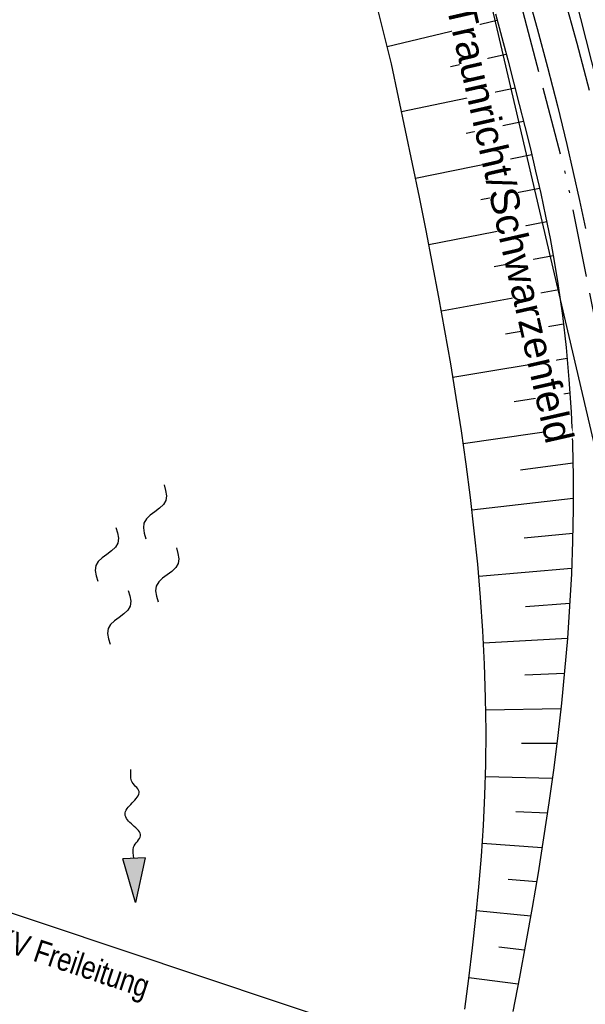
# Model space of a CAD drawing. Extents: x 510526 to 513920, y 467229 to 478797.
# Tile 112 of 256: x 510822 to 510871, y 471708 to 471795. Entities that reach past the tile are written whole.
import ezdxf
from ezdxf.enums import TextEntityAlignment as Align

# ---------------------------------------------------------------- set-up
doc = ezdxf.new("R2010")
doc.units = 0
doc.header["$LTSCALE"] = 10
doc.header["$MEASUREMENT"] = 0
doc.linetypes.add('ACAD_ISO13W100', pattern=[37, 12, -3, 12, -3, 0.5, -3, 0.5, -3])
doc.linetypes.add('LT00', pattern=[0])
doc.layers.get('0').update_dxf_attribs({"linetype": 'LT00'})
for name, color, linetype in [('--FLIEßRICHTPFEIL', 180, 'Continuous'), ('--WASSER_NUTZUNG', 180, 'Continuous'), ('DFK_AB_L', 21, 'LT00'), ('DFK_KATASTER', 250, 'LT00'), ('GASLTG', 250, 'ACAD_ISO13W100'), ('ORTSRICHTUNG', 7, 'Continuous'), ('STROM_FREILTG', 80, 'STROMFREILEITUNG'), ('STROM_TEXT', 80, 'Continuous'), ('V95_AFBR_BAB', 250, 'LT00'), ('V95_BOESCH', 250, 'LT00'), ('V95_BOSCHUNG', 250, 'LT00')]:
    doc.layers.add(name, color=color, linetype=linetype)
doc.styles.add('Beschrift', font='ARIAL.TTF')
doc.styles.add('Strom', font='txt.shx')
doc.styles.add('Versorgungsltg', font='ARIAL.TTF', dxfattribs={"width": 0.8, "height": 2})
doc.linetypes.add('STROMFREILEITUNG', pattern='A,12.7,-5.5,["xx",Strom,S=2.5,R=0,X=-2.6,Y=-0.85],-4.35', length=22.55)

# ---------------------------------------------------------------- blocks, each defined once
blk = doc.blocks.new('SYMB7250')
at = {"color": 0, "linetype": 'ByBlock'}
for points in [[(-0.25, 0.28), (-0.208333, 0.308889), (-0.166667, 0.331111), (-0.125, 0.34), (-0.083333, 0.331111), (-0.041667, 0.308889), (0, 0.28)], [(0, 0.28), (0.041667, 0.251111), (0.083333, 0.228889), (0.125, 0.22), (0.166667, 0.228889), (0.208333, 0.251111), (0.25, 0.28)], [(-0.74, 0), (-0.698333, 0.028889), (-0.656667, 0.051111), (-0.615, 0.06), (-0.573333, 0.051111), (-0.531667, 0.028889), (-0.49, 0)], [(-0.49, 0), (-0.448333, -0.028889), (-0.406667, -0.051111), (-0.365, -0.06), (-0.323333, -0.051111), (-0.281667, -0.028889), (-0.24, 0)], [(0.24, 0), (0.281667, 0.028889), (0.323333, 0.051111), (0.365, 0.06), (0.406667, 0.051111), (0.448333, 0.028889), (0.49, 0)], [(0.49, 0), (0.531667, -0.028889), (0.573333, -0.051111), (0.615, -0.06), (0.656667, -0.051111), (0.698333, -0.028889), (0.74, 0)], [(-0.25, -0.28), (-0.208333, -0.251111), (-0.166667, -0.228889), (-0.125, -0.22), (-0.083333, -0.228889), (-0.041667, -0.251111), (0, -0.28)], [(0, -0.28), (0.041667, -0.308889), (0.083333, -0.331111), (0.125, -0.34), (0.166667, -0.331111), (0.208333, -0.308889), (0.25, -0.28)]]:
    blk.add_lwpolyline(points, dxfattribs=at)
blk = doc.blocks.new('FLIEßRICHTPFEIL')
at = {"layer": '--FLIEßRICHTPFEIL'}
blk.add_hatch(color=256, dxfattribs=at).paths.add_polyline_path([(-1.95, 0.4875), (-1.95, -0.4875), (0, 0)])
for p, q in [((-1.95, 0.4875), (-1.95, -0.4875)), ((-1.95, 0.4875), (0, 0)), ((0, 0), (-1.95, -0.4875))]:
    blk.add_line(p, q, dxfattribs=at)
at = {"layer": '--FLIEßRICHTPFEIL', "start_tangent": (-1, 0), "end_tangent": (-1, 0)}
blk.add_spline([(-1.95, 0), (-2.4375, 0), (-2.925, 0.325), (-3.4125, 0), (-3.9, -0.325), (-4.3875, 0), (-4.875, 0.325), (-5.3625, 0), (-5.85, 0)], degree=3, dxfattribs=at)

msp = doc.modelspace()

# ---------------------------------------------------------------- linework, layer by layer
at = {"layer": 'DFK_KATASTER'}
msp.add_line((510858.471, 471815.87), (510877.6, 471733.801), dxfattribs=at)
at = {"layer": 'GASLTG', "ltscale": 0.05, "flags": 128}
msp.add_lwpolyline([(510920.104, 470706.604), (510914.409, 470710.13), (510914.634, 470710.551), (510914.635, 470710.553), (510915.107, 470711.434), (510915.133, 470711.482), (510924.426, 470729.113), (510927.15, 470734.364), (510929.669, 470739.314), (510934.82, 470749.505), (510943.215, 470765.604), (510951.786, 470782.417), (510955.299, 470789.47), (510970.889, 470818.924), (510977.463, 470831.544), (510985.203, 470846.161), (510990.36, 470857.806), (510991.765, 470863.585), (510992.028, 470865.935), (510991.866, 470869.484), (510991.382, 470873.517), (510990.636, 470877.492), (510987.297, 470891.057), (510982.842, 470908.345), (510978.794, 470924.2), (510975.332, 470937.868), (510970.924, 470955.74), (510967.205, 470970.989), (510963.04, 470987.523), (510958.904, 471003.945), (510955.487, 471017.711), (510952.711, 471029.571), (510949.123, 471043.315), (510947.105, 471049.65), (510945.469, 471054.352), (510943.233, 471059.893), (510941.566, 471063.438), (510935.071, 471076.844), (510929.456, 471087.431), (510924.029, 471097.173), (510920.634, 471102.916), (510918.341, 471107.025), (510915.788, 471111.699), (510910.955, 471120.831), (510912.32, 471123.075), (510917.24, 471131.306), (510922.369, 471141.778), (510927.853, 471155.357), (510932.262, 471168.96), (510933.535, 471173.872), (510935.439, 471185.468), (510935.732, 471195.312), (510935.308, 471202.83), (510933.429, 471223.774), (510931.943, 471235.743), (510929.251, 471258.511), (510929.251, 471258.511), (510925.809, 471285.735), (510922.77, 471311.042), (510920.606, 471328.906), (510919.255, 471339.831), (510916.048, 471365.82), (510916.048, 471365.82), (510915.031, 471373.833), (510915.021, 471373.93), (510913.433, 471389.382), (510913.229, 471391.369), (510912.234, 471398.074), (510908.112, 471411.437), (510900.343, 471427.732), (510898.309, 471432.548), (510896.812, 471437.106), (510894.091, 471447.989), (510892.653, 471455.062), (510890.05, 471473.478), (510888.694, 471486.012), (510887.863, 471495.053), (510886.053, 471510.709), (510883.639, 471529.856), (510881.084, 471548.708), (510879.22, 471564.324), (510877.287, 471580.362), (510875.577, 471601.306), (510874.024, 471612.33), (510872.415, 471620.732), (510869.824, 471631.458), (510866.472, 471642.466), (510864.433, 471650.694), (510863.208, 471657.089), (510862.93, 471664.798), (510863.082, 471672.093), (510864.2, 471678.593), (510865.308, 471681.468), (510867.014, 471686.478), (510873.316, 471699.457), (510875.52, 471705.96), (510877.509, 471713.967), (510878.502, 471721.015), (510878.918, 471729.798), (510878.202, 471738.279), (510875.953, 471752.143), (510872.542, 471766.704), (510869.779, 471780.525), (510865.369, 471797.417), (510861.124, 471810.981), (510858.561, 471818.798), (510854.878, 471827.359), (510845.16, 471847.744), (510833.546, 471870.289), (510820.88, 471895.409), (510815.24, 471907.038), (510808.358, 471924.03), (510802.872, 471939.393), (510802.872, 471939.394), (510798.877, 471951.675), (510793.309, 471966.521), (510784.312, 471985.424), (510781.453, 471991.407), (510778.337, 471998.292), (510771.885, 472013.183), (510768.45, 472022.051), (510766.762, 472026.94), (510765.708, 472032.523), (510765.073, 472039.474), (510765.007, 472043.672), (510765.497, 472052.735), (510767.03, 472075.695), (510768.152, 472090.498), (510768.954, 472106.367), (510769.793, 472115.591), (510770.667, 472126.567), (510771.317, 472148.212), (510771.584, 472157.803), (510771.097, 472167.013), (510769.348, 472174.788), (510767.647, 472179.412), (510763.262, 472188.418), (510757.58, 472201.108), (510751.263, 472211.431), (510743.882, 472222.106), (510737.555, 472230.63), (510732.717, 472236.298), (510725.099, 472246.12), (510721.861, 472251.101), (510719.59, 472257.553), (510718.778, 472259.466), (510717.405, 472264.423), (510716.346, 472272.744), (510715.921, 472281.649), (510715.979, 472283.898), (510715.887, 472284.674), (510717.412, 472290.695), (510722.259, 472309.767), (510722.713, 472313.225), (510723.168, 472322.553), (510723.115, 472323.592), (510721.849, 472330.197), (510719.118, 472338.66), (510716.169, 472345.621), (510715.251, 472348.079), (510710.6, 472357.015), (510707.862, 472361.495), (510701.865, 472369.636), (510700.872, 472370.864)], dxfattribs=at)
at = {"layer": 'STROM_FREILTG', "ltscale": 0.1}
msp.add_lwpolyline([(511061.769, 471681.301), (511001.702, 471658.582), (510872.115, 471699.139), (510768.585, 471733.787)], dxfattribs=at)
at = {"layer": 'V95_AFBR_BAB'}
for points in [[(510866.144, 471797.436), (510867.096, 471794.053), (510868.005, 471790.658), (510868.87, 471787.252), (510869.695, 471783.837), (510870.262, 471781.385), (510870.813, 471778.929), (510871.351, 471776.471)], [(510871.68, 471788.6), (510870.611, 471792.739), (510869.477, 471796.861)]]:
    msp.add_lwpolyline(points, dxfattribs=at)
at = {"layer": 'V95_BOESCH'}
for points in [[(510860.726, 471707.841), (510861.088, 471710.53), (510861.419, 471713.218), (510861.716, 471715.906), (510861.976, 471718.595), (510862.196, 471721.282), (510862.372, 471723.97), (510862.501, 471726.658), (510862.579, 471729.345), (510862.604, 471732.28), (510862.567, 471735.215), (510862.473, 471738.15), (510862.323, 471741.084), (510862.121, 471744.019), (510861.87, 471746.953), (510861.573, 471749.887), (510861.233, 471752.82), (510860.853, 471755.754), (510860.437, 471758.688), (510859.987, 471761.621), (510859.506, 471764.554), (510858.997, 471767.487), (510858.464, 471770.42), (510857.91, 471773.353), (510857.337, 471776.286), (510856.749, 471779.219), (510856.149, 471782.151), (510855.539, 471785.084), (510854.923, 471788.017), (510854.304, 471790.949), (510853.114, 471795.629)], [(510863.44, 471795.345), (510863.99, 471793.248), (510864.503, 471791.293), (510865.013, 471789.337), (510865.518, 471787.38), (510866.014, 471785.421), (510866.496, 471783.46), (510866.962, 471781.497), (510867.407, 471779.53), (510867.828, 471777.56), (510868.222, 471775.585), (510868.584, 471773.605), (510868.912, 471771.62), (510869.309, 471768.816), (510869.633, 471766.001), (510869.887, 471763.178), (510870.073, 471760.346), (510870.196, 471757.508), (510870.257, 471754.664), (510870.259, 471751.817), (510870.207, 471748.967), (510870.102, 471746.115), (510869.948, 471743.264), (510869.748, 471740.414), (510869.505, 471737.566), (510869.221, 471734.722), (510868.901, 471731.884), (510868.546, 471729.052), (510868.122, 471725.967), (510867.664, 471722.891), (510867.175, 471719.823), (510866.655, 471716.762), (510866.11, 471713.708), (510865.54, 471710.66), (510864.949, 471707.617)]]:
    msp.add_lwpolyline(points, dxfattribs=at)
at = {"layer": 'V95_BOSCHUNG'}
for p, q in [((510853.929, 471792.454), (510863.59, 471794.775)), ((510859.479, 471790.704), (510864.373, 471791.789)), ((510855.191, 471786.744), (510865.147, 471788.823)), ((510860.848, 471784.86), (510865.893, 471785.901)), ((510856.407, 471780.894), (510866.613, 471782.974)), ((510862.148, 471779.002), (510867.297, 471780.026)), ((510857.578, 471775.061), (510867.929, 471777.067)), ((510863.319, 471773.118), (510868.497, 471774.096)), ((510858.686, 471769.216), (510868.989, 471771.11)), ((510864.303, 471767.198), (510869.399, 471768.096)), ((510859.7, 471763.392), (510869.725, 471765.056)), ((510865.069, 471761.242), (510869.972, 471762.005)), ((510860.599, 471757.573), (510870.141, 471758.933)), ((510865.618, 471755.258), (510870.238, 471755.854)), ((510861.362, 471751.746), (510870.264, 471752.771)), ((510865.955, 471749.256), (510870.225, 471749.687)), ((510861.965, 471745.899), (510870.123, 471746.6)), ((510866.081, 471743.242), (510869.963, 471743.517)), ((510862.382, 471740.032), (510869.75, 471740.437)), ((510865.999, 471737.226), (510869.485, 471737.359)), ((510862.587, 471734.161), (510869.173, 471734.278)), ((510865.71, 471731.217), (510868.818, 471731.206)), ((510862.554, 471728.294), (510868.425, 471728.143)), ((510865.22, 471725.225), (510867.995, 471725.09)), ((510862.276, 471722.417), (510867.535, 471722.058)), ((510864.549, 471719.256), (510867.045, 471719.045)), ((510861.778, 471716.509), (510866.53, 471716.048)), ((510863.724, 471713.306), (510865.99, 471713.057)), ((510861.097, 471710.606), (510865.428, 471710.073))]:
    msp.add_line(p, q, dxfattribs=at)

# ---------------------------------------------------------------- block references
at = {"layer": '--FLIEßRICHTPFEIL', "xscale": 1.999999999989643, "yscale": 1.999999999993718, "zscale": 2, "rotation": 271.9156128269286}
msp.add_blockref('FLIEßRICHTPFEIL', (510831.804, 471717.196), dxfattribs=at)
at = {"layer": '--WASSER_NUTZUNG', "xscale": 9.99999999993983, "yscale": 10.00000000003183, "zscale": 10, "rotation": 251.2882999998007}
msp.add_blockref('SYMB7250', (510831.947, 471746.921), dxfattribs=at)

# ---------------------------------------------------------------- texts
at = {"layer": 'STROM_TEXT', "style": 'Versorgungsltg', "width": 0.8}
msp.add_text('EON 20 KV Freileitung', height=2, rotation=341.56572, dxfattribs=at).set_placement((510821.888, 471712.384), align=Align.CENTER)

# ---------------------------------------------------------------- next in the draw order: texts
at = {"layer": 'ORTSRICHTUNG', "insert": (510862.962, 471778.855), "char_height": 2.5, "width": 43.85913, "attachment_point": 8, "rotation": 282.82015, "style": 'Beschrift', "bg_fill": 3, "box_fill_scale": 1, "bg_fill_color": 256, "bg_fill_transparency": 2949239}
msp.add_mtext('◄ Traunricht/Schwarzenfeld', dxfattribs=at)

# ---------------------------------------------------------------- next in the draw order: linework, layer by layer
at = {"layer": 'DFK_AB_L'}
msp.add_line((510860.025, 471837.853), (510872.806, 471787.427), dxfattribs=at)

doc.saveas('drawing.dxf')
